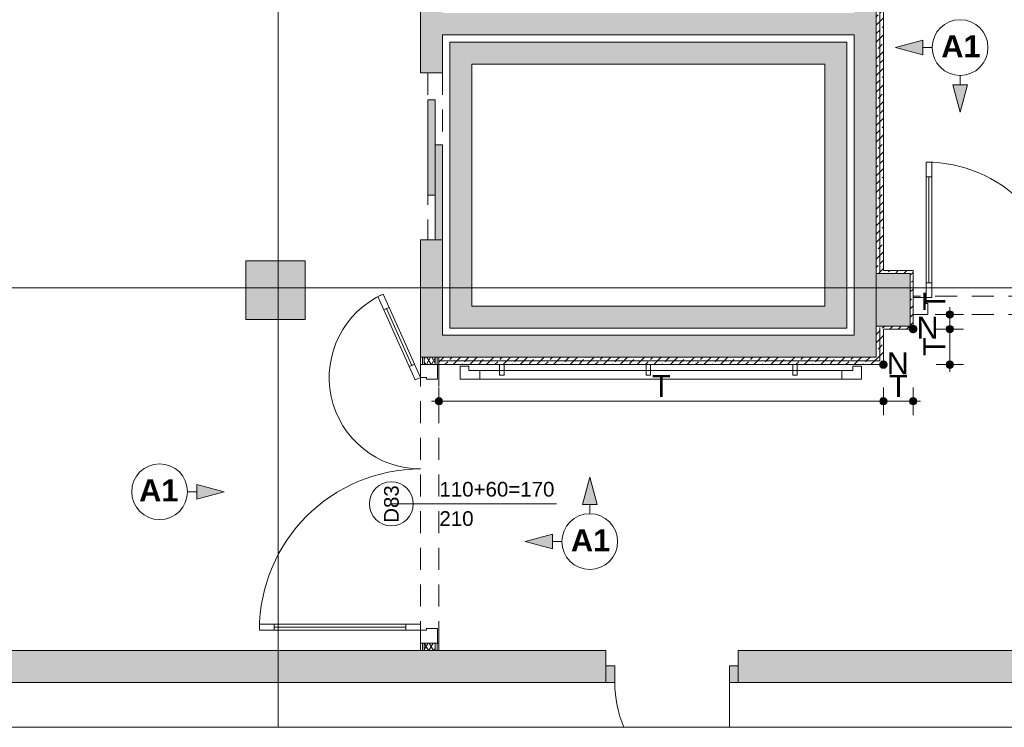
# Paper-space layout 'A-51 WYKOŃCZENIA ŚCIAN - PIĘTRO 6' of a CAD drawing. Header units: millimetres. Extents: x 0 to 420, y 0 to 297.
# Tile 6 of 11: x 177 to 244, y 106 to 155. Entities that reach past the tile are written whole.
import ezdxf
from ezdxf.xclip import XClip

# ---------------------------------------------------------------- set-up
doc = ezdxf.new("R2010")
doc.units = ezdxf.units.MM
doc.header["$MEASUREMENT"] = 0
doc.header["$XCLIPFRAME"] = 0
for name, pattern in [('DASHDOTX2', [1000, 500, -250, 0, -250]), ('Przer. długie kreski', [2.5, 1.5, -1]), ('PRZERYWANA_DU_A', [550, 350.0000000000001, -199.9999999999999])]:
    doc.linetypes.add(name, pattern=pattern)
for name, color, linetype, lineweight in [('0_Nr_pióra__2', 8, 'Continuous', 13), ('A__OKŁADZINY ŚCIAN_Nr_pióra__1', 7, 'Continuous', 20), ('A_winda_Nr_pióra__1', 7, 'Continuous', 20), ('A_ściany proj_Nr_pióra__1', 7, 'Continuous', 20), ('A_ściany proj_Nr_pióra__2', 8, 'Continuous', 13), ('A_ściany_Nr_pióra__1', 7, 'Continuous', 20), ('AR P NAROŻNIKI_Nr_pióra__1', 7, 'Continuous', 20), ('AR P NAROŻNIKI_Nr_pióra__2', 8, 'Continuous', 13), ('Drzwi Archicad_Nr_pióra__1', 7, 'Continuous', 20), ('Drzwi Archicad_Nr_pióra__3', 252, 'Continuous', 13), ('Znaczniki drzwi Archicada_Nr_pióra__3', 252, 'Continuous', 13)]:
    doc.layers.add(name, color=color, linetype=linetype, lineweight=lineweight)
for name, color, linetype in [('A__OKŁADZINY ŚCIAN', 7, 'Continuous'), ('A_podrys', 7, 'Continuous'), ('A_winda', 7, 'Continuous'), ('A_ściany', 7, 'Continuous'), ('A_ściany proj', 7, 'Continuous'), ('AR P NAROŻNIKI', 7, 'Continuous'), ('Drzwi Archicad', 7, 'Continuous')]:
    doc.layers.add(name, color=color, linetype=linetype)
for name, color, linetype, lineweight, true_color in [('A__OKŁADZINY ŚCIAN_Nr_pióra__7', 7, 'Continuous', 18, 0x171717), ('A_osie_Nr_pióra__16', 7, 'Continuous', 5, 0x0f0f0f), ('A_ściany proj_Nr_pióra__10', 7, 'Continuous', 13, 0x4b4b4b), ('A_ściany proj_Nr_pióra__21', 7, 'Continuous', 5, 0xb0b0b0), ('AR ODBOJOPORĘCZ_Nr_pióra__10', 7, 'Continuous', 13, 0x4b4b4b), ('AR P NAROŻNIKI_Nr_pióra__7', 7, 'Continuous', 18, 0x171717)]:
    doc.layers.add(name, color=color, linetype=linetype, lineweight=lineweight, true_color=true_color)
doc.styles.add('STYL_AUTOMATYCZNY_1', font='arial.ttf')
doc.styles.add('STYL_AUTOMATYCZNY_3', font='arial.ttf')
doc.styles.add('STYL_AUTOMATYCZNY_4', font='arial.ttf')
doc.styles.add('STYL_AUTOMATYCZNY_5', font='arial.ttf')
pattern_1 = [(45, (-1581.088019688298, -272.6223899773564), (-0.5702462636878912, 0.5702462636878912), []), (45, (-1580.517769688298, -272.6223899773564), (-0.5702462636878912, 0.5702462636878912), [0.4032300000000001, -0.20161])]
pattern_2 = [(0, (-1581.088019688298, -272.6223899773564), (0, 1), [0, -1])]
pattern_3 = [(60.00000000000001, (-1581.088019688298, -272.6223899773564), (-0.2598076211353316, 0.1499999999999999), []), (120, (-1581.088019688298, -272.6223899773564), (0.2598076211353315, 0.15), [])]

# ---------------------------------------------------------------- blocks, each defined once
blk = doc.blocks.new('Rysunek_1_1', base_point=(-1581.088019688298, -272.6223899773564))
at = {"layer": 'A__OKŁADZINY ŚCIAN', "linetype": 'Continuous', "lineweight": 0, "true_color": 0x000000}
for points in [[(236.3441796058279, 152.8395604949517), (238.2102046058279, 152.3395604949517), (238.2102046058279, 153.3395604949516)], [(240.7470081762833, 148.4367319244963), (241.2470081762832, 150.3027569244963), (240.2470081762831, 150.3027569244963)], [(190.5242167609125, 122.5314028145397), (188.6581917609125, 123.0314028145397), (188.6581917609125, 122.0314028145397)], [(215.4725128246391, 123.5266976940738), (214.9725128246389, 121.6606726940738), (215.9725128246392, 121.6606726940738)], [(211.0696842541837, 119.1238691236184), (212.9357092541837, 118.6238691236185), (212.9357092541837, 119.6238691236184)]]:
    blk.add_hatch(color=18, dxfattribs=at).paths.add_polyline_path(points)
at = {"layer": 'A__OKŁADZINY ŚCIAN', "linetype": 'Continuous', "lineweight": 0, "true_color": 0x171717}
for points in [[(239.7933142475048, 134.6317299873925), (239.8123443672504, 134.5360591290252), (239.8665375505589, 134.4549532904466), (239.9476433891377, 134.4007601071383), (240.0433142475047, 134.3817299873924), (240.1389851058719, 134.4007601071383), (240.2200909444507, 134.4549532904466), (240.274284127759, 134.5360591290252), (240.2933142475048, 134.6317299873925), (240.274284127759, 134.7274008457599), (240.2200909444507, 134.8085066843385), (240.1389851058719, 134.8626998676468), (240.0433142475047, 134.8817299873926), (239.9476433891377, 134.8626998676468), (239.8665375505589, 134.8085066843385), (239.8123443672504, 134.7274008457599)], [(239.7933142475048, 133.6303762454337), (239.8123443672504, 133.5347053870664), (239.8665375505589, 133.4535995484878), (239.9476433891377, 133.3994063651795), (240.0433142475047, 133.3803762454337), (240.1389851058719, 133.3994063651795), (240.2200909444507, 133.4535995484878), (240.274284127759, 133.5347053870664), (240.2933142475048, 133.6303762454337), (240.274284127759, 133.7260471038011), (240.2200909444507, 133.8071529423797), (240.1389851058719, 133.861346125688), (240.0433142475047, 133.8803762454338), (239.9476433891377, 133.861346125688), (239.8665375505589, 133.8071529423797), (239.8123443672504, 133.7260471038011)], [(239.7933142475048, 131.2024464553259), (239.8123443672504, 131.1067755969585), (239.8665375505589, 131.0256697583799), (239.9476433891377, 130.9714765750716), (240.0433142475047, 130.9524464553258), (240.1389851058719, 130.9714765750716), (240.2200909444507, 131.0256697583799), (240.274284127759, 131.1067755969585), (240.2933142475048, 131.2024464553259), (240.274284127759, 131.2981173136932), (240.2200909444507, 131.3792231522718), (240.1389851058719, 131.4334163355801), (240.0433142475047, 131.4524464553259), (239.9476433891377, 131.4334163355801), (239.8665375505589, 131.3792231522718), (239.8123443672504, 131.2981173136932)], [(204.9340916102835, 128.7024464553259), (204.9531217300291, 128.6067755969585), (205.0073149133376, 128.5256697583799), (205.0884207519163, 128.4714765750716), (205.1840916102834, 128.4524464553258), (205.2797624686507, 128.4714765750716), (205.3608683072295, 128.5256697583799), (205.4150614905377, 128.6067755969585), (205.4340916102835, 128.7024464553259), (205.4150614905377, 128.7981173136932), (205.3608683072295, 128.8792231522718), (205.2797624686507, 128.9334163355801), (205.1840916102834, 128.9524464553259), (205.0884207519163, 128.9334163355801), (205.0073149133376, 128.8792231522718), (204.9531217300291, 128.7981173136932)], [(235.2633142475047, 128.7024464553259), (235.2823443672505, 128.6067755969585), (235.3365375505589, 128.5256697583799), (235.4176433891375, 128.4714765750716), (235.5133142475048, 128.4524464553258), (235.608985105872, 128.4714765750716), (235.6900909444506, 128.5256697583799), (235.744284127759, 128.6067755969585), (235.7633142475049, 128.7024464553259), (235.744284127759, 128.7981173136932), (235.6900909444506, 128.8792231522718), (235.608985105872, 128.9334163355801), (235.5133142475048, 128.9524464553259), (235.4176433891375, 128.9334163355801), (235.3365375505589, 128.8792231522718), (235.2823443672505, 128.7981173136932)], [(237.2933142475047, 128.7024464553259), (237.3123443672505, 128.6067755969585), (237.3665375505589, 128.5256697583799), (237.4476433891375, 128.4714765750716), (237.5433142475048, 128.4524464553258), (237.638985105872, 128.4714765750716), (237.7200909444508, 128.5256697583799), (237.774284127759, 128.6067755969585), (237.7933142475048, 128.7024464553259), (237.774284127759, 128.7981173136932), (237.7200909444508, 128.8792231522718), (237.638985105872, 128.9334163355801), (237.5433142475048, 128.9524464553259), (237.4476433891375, 128.9334163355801), (237.3665375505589, 128.8792231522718), (237.3123443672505, 128.7981173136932)]]:
    blk.add_hatch(color=250, dxfattribs=at).paths.add_polyline_path(points)
at = {"layer": 'A_winda', "linetype": 'Continuous', "lineweight": 0, "true_color": 0xfdfdfd}
h = blk.add_hatch(color=7, dxfattribs=at)
h.paths.add_polyline_path([(205.9340892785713, 153.2024441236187), (205.9340892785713, 133.7024441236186), (233.0233142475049, 133.7024441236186), (233.0233142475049, 153.2024441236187)])
h.paths.add_polyline_path([(231.5233142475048, 151.7024441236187), (231.5233142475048, 135.2024441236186), (207.4340892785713, 135.2024441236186), (207.4340892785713, 151.7024441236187)], flags=0)
for points in [[(204.4340892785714, 149.2718814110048), (204.4340892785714, 142.7718814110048), (204.9340892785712, 142.7718814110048), (204.9340892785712, 149.2718814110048)], [(204.9340892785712, 146.2124441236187), (204.9340892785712, 139.7124441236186), (205.4340892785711, 139.7124441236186), (205.4340892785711, 146.2124441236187)]]:
    blk.add_hatch(color=7, dxfattribs=at).paths.add_polyline_path(points)
at = {"layer": 'A_ściany', "linetype": 'Continuous', "lineweight": 0, "true_color": 0x000000}
for points in [[(235.0133142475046, 131.7024441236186), (235.0133142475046, 172.990376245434), (233.5133142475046, 172.990376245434), (233.5133142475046, 133.2024441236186)], [(203.934089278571, 157.1124443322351), (203.934089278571, 151.1124441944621), (205.434089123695, 151.1124441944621), (205.434089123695, 157.1124443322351)], [(205.4340892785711, 153.7024441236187), (233.5133142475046, 153.7024441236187), (233.5133142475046, 155.2024441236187), (205.4340892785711, 155.2024441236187)], [(203.934089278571, 131.7024441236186), (205.434089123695, 133.2024439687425), (205.434089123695, 139.7124441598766), (203.934089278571, 139.7124441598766)], [(196.0490892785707, 138.2824441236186), (191.9990892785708, 138.2824441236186), (191.9990892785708, 134.2824441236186), (196.0490892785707, 134.2824441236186)], [(237.3433142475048, 133.8303762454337), (237.3433142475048, 137.4303762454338), (235.0133142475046, 137.4303762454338), (235.0133142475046, 133.8303762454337)], [(233.5133142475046, 133.2024441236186), (205.4340892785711, 133.2024441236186), (203.934089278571, 131.7024441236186), (235.0133142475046, 131.7024441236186)], [(171.9165267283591, 109.5024441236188), (216.5825484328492, 109.5024441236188), (216.5825484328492, 111.7024434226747), (171.9165267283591, 111.7024434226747)], [(225.6090891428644, 109.5024441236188), (247.7359833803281, 109.5024441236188), (247.7359833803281, 111.7024440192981), (225.6090891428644, 111.7024440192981)]]:
    blk.add_hatch(color=18, dxfattribs=at).paths.add_polyline_path(points)
at = {"layer": 'A_ściany proj', "linetype": 'Continuous', "lineweight": 0, "true_color": 0x4b4b4b}
h = blk.add_hatch(dxfattribs=at)
h.set_pattern_fill('FP_65_0001', color=251, style=0, pattern_type=2)
h.set_pattern_definition(pattern_1)
h.paths.add_polyline_path([(235.0133142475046, 172.990376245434), (235.0133142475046, 137.4303762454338), (235.2633142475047, 137.5303762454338), (235.2633142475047, 172.8903762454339)])
h = blk.add_hatch(dxfattribs=at)
h.set_pattern_fill('FP_65_0001', color=251, style=0, pattern_type=2)
h.set_pattern_definition(pattern_1)
h.paths.add_polyline_path([(235.5133142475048, 137.6303762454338), (235.5133142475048, 172.7903762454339), (235.2633142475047, 172.7903762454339), (235.2633142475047, 137.6303762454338)])
h = blk.add_hatch(dxfattribs=at)
h.set_pattern_fill('FP_65_0001', color=251, style=0, pattern_type=2)
h.set_pattern_definition(pattern_1)
h.paths.add_polyline_path([(235.0133142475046, 137.4303762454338), (235.2633142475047, 137.4303762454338), (235.2633142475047, 137.5303762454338)])
h = blk.add_hatch(dxfattribs=at)
h.set_pattern_fill('FP_65_0001', color=251, style=0, pattern_type=2)
h.set_pattern_definition(pattern_1)
h.paths.add_polyline_path([(235.5133142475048, 137.6303762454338), (235.2633142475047, 137.5303762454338), (235.2633142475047, 137.4303762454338), (235.5133142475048, 137.4303762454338)])
h = blk.add_hatch(dxfattribs=at)
h.set_pattern_fill('FP_65_0001', color=251, style=0, pattern_type=2)
h.set_pattern_definition(pattern_1)
h.paths.add_polyline_path([(235.2633142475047, 137.5303762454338), (235.5133142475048, 137.6303762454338), (235.2633142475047, 137.6303762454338)])
h = blk.add_hatch(dxfattribs=at)
h.set_pattern_fill('FP_65_0001', color=251, style=0, pattern_type=2)
h.set_pattern_definition(pattern_1)
h.paths.add_polyline_path([(235.5133142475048, 137.4303762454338), (237.3433142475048, 137.4303762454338), (237.5433142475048, 137.6303762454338), (235.5133142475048, 137.6303762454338)])
h = blk.add_hatch(dxfattribs=at)
h.set_pattern_fill('FP_65_0001', color=251, style=0, pattern_type=2)
h.set_pattern_definition(pattern_1)
h.paths.add_polyline_path([(237.3433142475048, 137.4303762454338), (237.3433142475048, 133.8303762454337), (237.5433142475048, 133.6303762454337), (237.5433142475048, 137.6303762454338)])
h = blk.add_hatch(dxfattribs=at)
h.set_pattern_fill('FP_65_0001', color=251, style=0, pattern_type=2)
h.set_pattern_definition(pattern_1)
h.paths.add_polyline_path([(235.0133142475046, 133.8303762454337), (235.0133142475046, 131.7024441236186), (235.2633142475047, 131.452445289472), (235.2633142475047, 133.7303762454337)])
h = blk.add_hatch(dxfattribs=at)
h.set_pattern_fill('FP_65_0001', color=251, style=0, pattern_type=2)
h.set_pattern_definition(pattern_1)
h.paths.add_polyline_path([(235.2633142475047, 133.8303762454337), (235.0133142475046, 133.8303762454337), (235.2633142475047, 133.7303762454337)])
h = blk.add_hatch(dxfattribs=at)
h.set_pattern_fill('FP_65_0001', color=251, style=0, pattern_type=2)
h.set_pattern_definition(pattern_1)
h.paths.add_polyline_path([(235.2633142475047, 133.8303762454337), (235.2633142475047, 133.7303762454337), (235.5133142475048, 133.6303762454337), (235.5133142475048, 133.8303762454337)])
h = blk.add_hatch(dxfattribs=at)
h.set_pattern_fill('FP_65_0001', color=251, style=0, pattern_type=2)
h.set_pattern_definition(pattern_1)
h.paths.add_polyline_path([(235.5133142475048, 133.6303762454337), (235.2633142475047, 133.7303762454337), (235.2633142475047, 133.6303762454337)])
h = blk.add_hatch(dxfattribs=at)
h.set_pattern_fill('FP_65_0001', color=251, style=0, pattern_type=2)
h.set_pattern_definition(pattern_1)
h.paths.add_polyline_path([(235.5133142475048, 133.6303762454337), (237.5433142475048, 133.6303762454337), (237.3433142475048, 133.8303762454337), (235.5133142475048, 133.8303762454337)])
h = blk.add_hatch(dxfattribs=at)
h.set_pattern_fill('FP_65_0001', color=251, style=0, pattern_type=2)
h.set_pattern_definition(pattern_1)
h.paths.add_polyline_path([(235.2633142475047, 133.6303762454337), (235.2633142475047, 131.4524452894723), (235.5133142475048, 131.2024464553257), (235.5133142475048, 133.6303762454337)])
at = {"layer": 'A_ściany proj', "linetype": 'Continuous', "lineweight": 13}
h = blk.add_hatch(dxfattribs=at)
h.set_pattern_fill('gypsum_0001', color=8, style=0, pattern_type=2)
h.set_pattern_definition(pattern_2)
h.paths.add_polyline_path([(203.934089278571, 131.702305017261), (203.934089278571, 131.2023049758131), (204.0590891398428, 131.2023049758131), (204.0590891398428, 131.702305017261)])
h = blk.add_hatch(dxfattribs=at)
h.set_pattern_fill('gypsum_0001', color=8, style=0, pattern_type=2)
h.set_pattern_definition(pattern_2)
h.paths.add_polyline_path([(204.184089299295, 131.702305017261), (204.0590891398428, 131.702305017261), (204.0590891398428, 131.2023049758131), (204.184089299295, 131.2023049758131)])
h = blk.add_hatch(dxfattribs=at)
h.set_pattern_fill('batt_insulation_0001', color=8, style=0, pattern_type=2)
h.set_pattern_definition(pattern_3)
h.paths.add_polyline_path([(204.184089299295, 131.702305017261), (204.184089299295, 131.2023049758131), (204.9340893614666, 131.2023049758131), (204.9340893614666, 131.702305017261)])
h = blk.add_hatch(dxfattribs=at)
h.set_pattern_fill('gypsum_0001', color=8, style=0, pattern_type=2)
h.set_pattern_definition(pattern_2)
h.paths.add_polyline_path([(204.9340893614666, 131.702305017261), (204.9340893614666, 131.2023049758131), (205.0590892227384, 131.2023049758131), (205.0590892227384, 131.702305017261)])
h = blk.add_hatch(dxfattribs=at)
h.set_pattern_fill('gypsum_0001', color=8, style=0, pattern_type=2)
h.set_pattern_definition(pattern_2)
h.paths.add_polyline_path([(205.0590892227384, 131.702305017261), (205.0590892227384, 131.2023049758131), (205.1840893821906, 131.2023049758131), (205.1840893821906, 131.702305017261)])
at = {"layer": 'A_ściany proj', "linetype": 'Continuous', "lineweight": 0, "true_color": 0x4b4b4b}
h = blk.add_hatch(dxfattribs=at)
h.set_pattern_fill('FP_65_0001', color=251, style=0, pattern_type=2)
h.set_pattern_definition(pattern_1)
h.paths.add_polyline_path([(235.0133142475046, 131.7024441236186), (205.184089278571, 131.702305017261), (205.1840904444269, 131.4523050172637), (235.2633142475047, 131.4524452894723)])
h = blk.add_hatch(dxfattribs=at)
h.set_pattern_fill('FP_65_0001', color=251, style=0, pattern_type=2)
h.set_pattern_definition(pattern_1)
h.paths.add_polyline_path([(205.1840916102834, 131.2023050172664), (235.5133142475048, 131.2024464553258), (235.2633142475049, 131.4524452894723), (205.1840904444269, 131.4523050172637)])
at = {"layer": 'A_ściany proj', "linetype": 'Continuous', "lineweight": 13}
h = blk.add_hatch(dxfattribs=at)
h.set_pattern_fill('gypsum_0001', color=8, style=0, pattern_type=2)
h.set_pattern_definition(pattern_2)
h.paths.add_polyline_path([(203.934089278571, 111.6917835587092), (204.0590891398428, 111.6917835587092), (204.0590891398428, 112.2023048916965), (203.934089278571, 112.2023048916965)])
h = blk.add_hatch(dxfattribs=at)
h.set_pattern_fill('gypsum_0001', color=8, style=0, pattern_type=2)
h.set_pattern_definition(pattern_2)
h.paths.add_polyline_path([(204.0590891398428, 112.2023048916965), (204.0590891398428, 111.6917835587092), (204.184089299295, 111.6917835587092), (204.184089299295, 112.2023048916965)])
h = blk.add_hatch(dxfattribs=at)
h.set_pattern_fill('batt_insulation_0001', color=8, style=0, pattern_type=2)
h.set_pattern_definition(pattern_3)
h.paths.add_polyline_path([(204.184089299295, 111.6917835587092), (204.9340893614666, 111.6917835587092), (204.9340893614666, 112.2023048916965), (204.184089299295, 112.2023048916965)])
h = blk.add_hatch(dxfattribs=at)
h.set_pattern_fill('gypsum_0001', color=8, style=0, pattern_type=2)
h.set_pattern_definition(pattern_2)
h.paths.add_polyline_path([(204.9340893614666, 111.6917835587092), (205.0590892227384, 111.6917835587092), (205.0590892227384, 112.2023048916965), (204.9340893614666, 112.2023048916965)])
h = blk.add_hatch(dxfattribs=at)
h.set_pattern_fill('gypsum_0001', color=8, style=0, pattern_type=2)
h.set_pattern_definition(pattern_2)
h.paths.add_polyline_path([(205.0590892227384, 111.6917835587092), (205.1840893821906, 111.6917835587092), (205.1840893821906, 112.2023048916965), (205.0590892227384, 112.2023048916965)])
at = {"layer": 'AR P NAROŻNIKI', "linetype": 'Continuous', "lineweight": 0, "true_color": 0x171717}
for points in [[(237.7933142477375, 133.6303762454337, 0.9999999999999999), (237.293314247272, 133.6303762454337, 0.9999999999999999)], [(235.7633142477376, 131.2024464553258, 0.9999999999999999), (235.263314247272, 131.2024464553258, 0.9999999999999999)]]:
    blk.add_hatch(color=250, dxfattribs=at).paths.add_polyline_path(points)
at = {"layer": 'Drzwi Archicad', "linetype": 'Continuous', "lineweight": 0, "true_color": 0xfdfdfd}
for points in [[(216.5825493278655, 110.6524441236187), (216.5825493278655, 109.5024441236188), (217.1825493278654, 109.5024441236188), (217.1825493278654, 110.6524441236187)], [(225.6090892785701, 109.5024441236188), (225.6090892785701, 110.6524441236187), (225.0090892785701, 110.6524441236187), (225.0090892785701, 109.5024441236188)]]:
    blk.add_hatch(color=7, dxfattribs=at).paths.add_polyline_path(points)
at = {"layer": '0_Nr_pióra__2', "color": 8, "linetype": 'PRZERYWANA_DU_A', "lineweight": 13, "flags": 128}
for points in [[(161.0381040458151, 106.4524441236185), (196.038104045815, 106.4524441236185)], [(196.038104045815, 106.4524441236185), (288.1033142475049, 106.4524441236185)]]:
    blk.add_lwpolyline(points, dxfattribs=at)
at = {"layer": 'A__OKŁADZINY ŚCIAN_Nr_pióra__1', "color": 7, "linetype": 'Continuous', "lineweight": 20}
for p, q in [((236.3441797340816, 152.8395602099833), (238.2102053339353, 153.3395622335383)), ((238.2102053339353, 153.3395622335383), (238.2102053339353, 152.3395619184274)), ((236.3441797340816, 152.8395602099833), (238.2102053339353, 152.3395619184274)), ((238.8441786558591, 152.8395602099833), (238.2102053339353, 152.8395602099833)), ((240.7470092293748, 150.9367333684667), (240.7470092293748, 150.3027563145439)), ((240.2470072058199, 150.3027563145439), (241.2470075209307, 150.3027563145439)), ((240.7470092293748, 148.4367307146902), (240.2470072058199, 150.3027563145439)), ((240.7470092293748, 148.4367307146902), (241.2470075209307, 150.3027563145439)), ((188.6581899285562, 122.0314013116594), (188.6581899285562, 123.0314016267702)), ((190.52421552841, 122.5314033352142), (188.6581899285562, 123.0314016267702)), ((215.4725128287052, 123.5266975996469), (214.9725145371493, 121.6606719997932)), ((215.4725128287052, 123.5266975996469), (215.9725111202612, 121.6606719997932)), ((188.0242166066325, 122.5314033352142), (188.6581899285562, 122.5314033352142)), ((190.52421552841, 122.5314033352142), (188.6581899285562, 122.0314013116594)), ((215.9725111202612, 121.6606719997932), (214.9725145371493, 121.6606719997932)), ((215.4725128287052, 121.0266986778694), (215.4725128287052, 121.6606719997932)), ((211.0696833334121, 119.1238681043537), (212.9357089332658, 119.6238701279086)), ((212.9357089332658, 119.6238701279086), (212.9357089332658, 118.6238698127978)), ((211.0696833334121, 119.1238681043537), (212.9357089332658, 118.6238698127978)), ((213.5696859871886, 119.1238681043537), (212.9357089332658, 119.1238681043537))]:
    blk.add_line(p, q, dxfattribs=at)
for centre in [(240.7470081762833, 152.8395604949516), (186.1213881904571, 122.5314028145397), (215.4725128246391, 119.1238691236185)]:
    blk.add_circle(centre, 1.902828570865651, dxfattribs=at)
at = {"layer": 'A__OKŁADZINY ŚCIAN_Nr_pióra__7', "color": 250, "linetype": 'Continuous', "lineweight": 18, "true_color": 0x171717}
for p, q in [((240.0433147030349, 134.8817298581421), (240.0433147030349, 135.1317290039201)), ((239.7933155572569, 134.6317307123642), (239.1058141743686, 134.6317307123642)), ((240.9808152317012, 134.6317307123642), (240.2933138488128, 134.6317307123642)), ((240.0433147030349, 133.8803748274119), (240.0433147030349, 134.3817315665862)), ((239.7933155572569, 133.6303756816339), (239.1058141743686, 133.6303756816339)), ((240.0433147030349, 131.4524482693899), (240.0433147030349, 133.3803765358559)), ((240.9808152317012, 133.6303756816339), (240.2933138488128, 133.6303756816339)), ((239.7933155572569, 131.2024453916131), (239.1058141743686, 131.2024453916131)), ((240.9808152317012, 131.2024453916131), (240.2933138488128, 131.2024453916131)), ((240.0433147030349, 130.7024471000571), (240.0433147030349, 130.9524462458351)), ((205.1840933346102, 128.9524456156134), (205.1840933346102, 129.6399469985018)), ((235.5133136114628, 128.9524456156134), (235.5133136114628, 129.6399469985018)), ((237.5433157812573, 128.9524456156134), (237.5433157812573, 129.6399469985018)), ((204.6840913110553, 128.7024464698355), (204.9340904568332, 128.7024464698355)), ((205.1840933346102, 127.7649459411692), (205.1840933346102, 128.4524473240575)), ((205.4340924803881, 128.7024464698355), (235.2633144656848, 128.7024464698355)), ((235.5133136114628, 127.7649459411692), (235.5133136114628, 128.4524473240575)), ((235.7633127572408, 128.7024464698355), (237.2933129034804, 128.7024464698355)), ((237.5433157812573, 127.7649459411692), (237.5433157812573, 128.4524473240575)), ((237.7933149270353, 128.7024464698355), (238.0433140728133, 128.7024464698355))]:
    blk.add_line(p, q, dxfattribs=at)
for centre in [(240.0433142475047, 134.6317299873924), (240.0433142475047, 133.6303762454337), (240.0433142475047, 131.2024464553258), (205.1840916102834, 128.7024464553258), (235.5133142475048, 128.7024464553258), (237.5433142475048, 128.7024464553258)]:
    blk.add_circle(centre, 0.25, dxfattribs=at)
at = {"layer": 'A_osie_Nr_pióra__16', "color": 250, "linetype": 'DASHDOTX2', "lineweight": 5, "true_color": 0x0f0f0f}
for p, q in [((194.2090905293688, 255.9104218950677), (194.2090905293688, 106.4524437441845)), ((288.1033133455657, 136.4524476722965), (63.90442181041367, 136.4524476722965))]:
    blk.add_line(p, q, dxfattribs=at)
at = {"layer": 'A_winda_Nr_pióra__1', "color": 7, "linetype": 'Przer. długie kreski', "lineweight": 20}
for p, q in [((204.4340884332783, 151.1124433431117), (204.4340884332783, 139.7124442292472)), ((205.4340887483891, 151.1124433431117), (205.4340887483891, 140.1124436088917))]:
    blk.add_line(p, q, dxfattribs=at)
at = {"layer": 'A_winda_Nr_pióra__1', "color": 7, "linetype": 'PRZERYWANA_DU_A', "lineweight": 20, "flags": 128}
for points in [[(205.9340892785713, 153.2024441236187), (233.0233142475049, 153.2024441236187), (233.0233142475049, 133.7024441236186), (205.9340892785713, 133.7024441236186)], [(231.5233142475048, 151.7024441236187), (231.5233142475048, 135.2024441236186), (207.4340892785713, 135.2024441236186), (207.4340892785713, 151.7024441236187)]]:
    blk.add_lwpolyline(points, close=True, dxfattribs=at)
at = {"layer": 'A_winda_Nr_pióra__1', "color": 7, "linetype": 'Continuous', "lineweight": 20, "flags": 128}
for points in [[(204.4340892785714, 149.2718814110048), (204.4340892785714, 142.7718814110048), (204.9340892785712, 142.7718814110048), (204.9340892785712, 149.2718814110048)], [(204.9340892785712, 146.2124441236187), (204.9340892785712, 139.7124441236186), (205.4340892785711, 139.7124441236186), (205.4340892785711, 146.2124441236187)]]:
    blk.add_lwpolyline(points, close=True, dxfattribs=at)
at = {"layer": 'A_ściany proj_Nr_pióra__1', "color": 7, "linetype": 'Continuous', "lineweight": 20, "flags": 128}
for points in [[(235.0133142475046, 172.990376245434), (235.0133142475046, 137.4303762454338)], [(235.5133142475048, 137.6303762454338), (235.5133142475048, 172.7903762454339)], [(237.5433142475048, 137.6303762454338), (235.5133142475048, 137.6303762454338)], [(235.5133142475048, 137.4303762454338), (237.3433142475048, 137.4303762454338)], [(237.3433142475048, 137.4303762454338), (237.3433142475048, 133.8303762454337)], [(237.5433142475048, 133.6303762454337), (237.5433142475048, 137.6303762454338)], [(235.0133142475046, 133.8303762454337), (235.0133142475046, 131.7024441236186)], [(237.3433142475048, 133.8303762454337), (235.5133142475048, 133.8303762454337)], [(235.5133142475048, 131.2024464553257), (235.5133142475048, 133.6303762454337)], [(235.5133142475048, 133.6303762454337), (237.5433142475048, 133.6303762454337)], [(203.934089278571, 131.702305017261), (203.934089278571, 131.2023049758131)], [(235.0133142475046, 131.7024441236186), (205.184089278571, 131.702305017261)], [(205.184089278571, 131.2023049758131), (205.184089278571, 131.702305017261)], [(205.1840916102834, 131.2023050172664), (235.5133142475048, 131.2024464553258)], [(203.934089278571, 112.2023048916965), (203.934089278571, 111.6917835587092)], [(205.184089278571, 111.6917835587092), (205.184089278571, 112.2023048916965)]]:
    blk.add_lwpolyline(points, dxfattribs=at)
at = {"layer": 'A_ściany proj_Nr_pióra__10', "color": 251, "linetype": 'Continuous', "lineweight": 13, "true_color": 0x4b4b4b}
for p, q in [((235.2633144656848, 172.8903776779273), (235.2633144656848, 137.5303780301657)), ((235.2633144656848, 137.5303780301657), (235.2633144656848, 172.8903776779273)), ((235.2633144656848, 137.5303780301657), (235.2633144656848, 137.4303753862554)), ((235.2633144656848, 133.7303745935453), (235.2633144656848, 131.452444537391)), ((235.2633144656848, 131.452444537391), (235.2633144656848, 133.7303745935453)), ((235.2633144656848, 131.452444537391), (205.1840896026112, 131.4523064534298)), ((205.1840896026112, 131.4523064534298), (235.2633144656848, 131.452444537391))]:
    blk.add_line(p, q, dxfattribs=at)
at = {"layer": 'A_ściany proj_Nr_pióra__2', "color": 8, "linetype": 'Continuous', "lineweight": 13, "flags": 128}
for points in [[(235.0133142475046, 137.4303762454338), (235.2633142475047, 137.4303762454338)], [(235.2633142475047, 137.4303762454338), (235.5133142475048, 137.4303762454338)], [(235.0133142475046, 133.8303762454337), (235.2633142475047, 133.8303762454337)], [(235.2633142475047, 133.8303762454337), (235.5133142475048, 133.8303762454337)], [(205.184089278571, 131.702305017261), (205.1840904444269, 131.4523050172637)], [(205.1840904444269, 131.4523050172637), (205.1840916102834, 131.2023050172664)]]:
    blk.add_lwpolyline(points, dxfattribs=at)
at = {"layer": 'A_ściany proj_Nr_pióra__21', "color": 253, "linetype": 'Continuous', "lineweight": 5, "true_color": 0xb0b0b0}
for p, q in [((237.5433157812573, 135.7817312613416), (237.5433157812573, 135.8817301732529)), ((237.5433157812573, 135.756730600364), (237.5433157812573, 135.7817312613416)), ((237.5433157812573, 135.631731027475), (237.5433157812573, 135.756730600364)), ((237.5433157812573, 134.8817298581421), (237.5433157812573, 135.631731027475)), ((237.5433157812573, 134.7567302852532), (237.5433157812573, 134.8817298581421)), ((237.5433157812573, 134.6317307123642), (237.5433157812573, 134.7567302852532)), ((204.0590897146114, 131.7023055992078), (204.0590897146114, 131.2023035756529)), ((204.1840892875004, 131.7023055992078), (204.1840892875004, 131.2023035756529)), ((204.9340904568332, 131.2023035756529), (204.9340904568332, 131.7023055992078)), ((205.0590900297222, 131.2023035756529), (205.0590900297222, 131.7023055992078)), ((203.9340901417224, 131.2023035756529), (204.0590897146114, 131.2023035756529)), ((204.0590897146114, 131.2023035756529), (204.1840892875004, 131.2023035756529)), ((204.1840892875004, 131.2023035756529), (204.9340904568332, 131.2023035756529)), ((204.9340904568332, 131.2023035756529), (205.0590900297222, 131.2023035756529)), ((205.0590900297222, 131.2023035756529), (205.0840906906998, 131.2023035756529)), ((205.0840906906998, 131.2023035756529), (205.1840896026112, 131.2023035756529)), ((203.9340901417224, 112.2023050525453), (204.0590897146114, 112.2023050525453)), ((204.0590897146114, 112.2023050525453), (204.0590897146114, 111.6917825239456)), ((204.0590897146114, 112.2023050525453), (204.1840892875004, 112.2023050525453)), ((204.1840892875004, 112.2023050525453), (204.1840892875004, 111.6917825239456)), ((204.1840892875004, 112.2023050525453), (204.9340904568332, 112.2023050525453)), ((204.9340904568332, 111.6917825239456), (204.9340904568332, 112.2023050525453)), ((204.9340904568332, 112.2023050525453), (205.0590900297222, 112.2023050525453)), ((205.0590900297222, 111.6917825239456), (205.0590900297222, 112.2023050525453)), ((205.0590900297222, 112.2023050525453), (205.0840906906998, 112.2023050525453)), ((205.0840906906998, 112.2023050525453), (205.1840896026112, 112.2023050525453))]:
    blk.add_line(p, q, dxfattribs=at)
at = {"layer": 'A_ściany proj_Nr_pióra__21', "color": 253, "linetype": 'Continuous', "lineweight": 5, "true_color": 0xb0b0b0, "flags": 128}
for points in [[(204.059089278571, 131.702305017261), (203.934089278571, 131.702305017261)], [(204.1840892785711, 131.702305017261), (204.059089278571, 131.702305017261)], [(204.9340892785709, 131.702305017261), (204.1840892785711, 131.702305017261)], [(205.0590892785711, 131.702305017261), (204.9340892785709, 131.702305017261)], [(205.184089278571, 131.702305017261), (205.0590892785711, 131.702305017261)], [(204.059089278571, 111.6917835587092), (203.934089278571, 111.6917835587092)], [(204.1840892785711, 111.6917835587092), (204.059089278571, 111.6917835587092)], [(204.9340892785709, 111.6917835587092), (204.1840892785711, 111.6917835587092)], [(205.0590892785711, 111.6917835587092), (204.9340892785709, 111.6917835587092)], [(205.184089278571, 111.6917835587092), (205.0590892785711, 111.6917835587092)]]:
    blk.add_lwpolyline(points, dxfattribs=at)
at = {"layer": 'A_ściany_Nr_pióra__1', "color": 7, "linetype": 'Continuous', "lineweight": 20}
for p, q in [((205.4340887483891, 151.1124433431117), (203.9340901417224, 151.1124433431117)), ((205.4340887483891, 139.7124442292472), (203.9340901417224, 139.7124442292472)), ((216.5825511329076, 111.7024448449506), (216.212549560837, 111.7024448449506)), ((216.5825511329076, 110.6524432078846), (216.5825511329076, 111.7024448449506)), ((225.6090884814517, 111.7024448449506), (225.9790900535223, 111.7024448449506)), ((225.6090884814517, 110.6524432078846), (225.6090884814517, 111.7024448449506)), ((216.5825511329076, 109.5024426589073), (216.5825511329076, 110.6524432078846)), ((225.6090884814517, 109.5024426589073), (225.6090884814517, 110.6524432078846)), ((216.5825511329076, 109.5024426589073), (216.1125506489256, 109.5024426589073)), ((225.6090884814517, 109.5024426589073), (226.0790889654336, 109.5024426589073))]:
    blk.add_line(p, q, dxfattribs=at)
at = {"layer": 'A_ściany_Nr_pióra__1', "color": 7, "linetype": 'Continuous', "lineweight": 20, "flags": 128}
for points in [[(235.0133142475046, 131.7024441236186), (235.0133142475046, 172.990376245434)], [(203.934089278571, 157.1124443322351), (203.934089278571, 151.1124443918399)], [(205.4340892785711, 151.1124442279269), (205.4340892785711, 153.7024441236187)], [(205.4340892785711, 153.7024441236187), (233.5133142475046, 153.7024441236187)], [(233.5133142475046, 153.7024441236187), (233.5133142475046, 133.2024441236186)], [(203.934089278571, 139.7124443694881), (203.934089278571, 131.7024441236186)], [(205.4340892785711, 133.2024441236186), (205.4340892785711, 139.7124440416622)], [(196.0490892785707, 138.2824441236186), (191.9990892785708, 138.2824441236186)], [(191.9990892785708, 138.2824441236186), (191.9990892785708, 134.2824441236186)], [(196.0490892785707, 134.2824441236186), (196.0490892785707, 138.2824441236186)], [(237.3433142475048, 137.4303762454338), (235.0133142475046, 137.4303762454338)], [(235.0133142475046, 137.4303762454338), (235.0133142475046, 133.8303762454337)], [(237.3433142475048, 133.8303762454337), (237.3433142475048, 137.4303762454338)], [(191.9990892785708, 134.2824441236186), (196.0490892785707, 134.2824441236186)], [(235.0133142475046, 133.8303762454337), (237.3433142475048, 133.8303762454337)], [(233.5133142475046, 133.2024441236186), (205.4340892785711, 133.2024441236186)], [(203.934089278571, 131.7024441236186), (235.0133142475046, 131.7024441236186)], [(216.5825493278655, 111.7024441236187), (171.9165267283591, 111.7024441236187)], [(247.7359835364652, 111.7024441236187), (225.6090892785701, 111.7024441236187)], [(171.9165267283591, 109.5024441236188), (216.5825493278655, 109.5024441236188)], [(225.6090892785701, 109.5024441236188), (247.7359835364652, 109.5024441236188)]]:
    blk.add_lwpolyline(points, dxfattribs=at)
at = {"layer": 'AR ODBOJOPORĘCZ_Nr_pióra__10', "color": 251, "linetype": 'Continuous', "lineweight": 13, "true_color": 0x4b4b4b}
for p, q in [((206.623088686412, 131.0990055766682), (207.2170288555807, 131.0990055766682)), ((206.623088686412, 131.0990055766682), (206.623088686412, 130.2024450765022)), ((206.623327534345, 131.0990055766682), (206.623327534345, 130.2026839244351)), ((207.2170288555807, 131.0990055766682), (207.2170288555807, 130.7963815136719)), ((209.3231526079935, 131.2024453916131), (209.6231530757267, 131.2024453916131)), ((209.3231526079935, 130.4723469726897), (209.3231526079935, 131.2024453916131)), ((209.6231530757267, 130.4723469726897), (209.6231530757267, 131.2024453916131)), ((219.3231520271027, 131.2024453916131), (219.6231524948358, 131.2024453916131)), ((219.3231520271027, 130.4723469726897), (219.3231520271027, 131.2024453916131)), ((219.6231524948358, 130.4723469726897), (219.6231524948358, 131.2024453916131)), ((229.3231514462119, 131.2024453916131), (229.623151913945, 131.2024453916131)), ((229.3231514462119, 130.4723469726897), (229.3231514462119, 131.2024453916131)), ((229.623151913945, 130.4723469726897), (229.623151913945, 131.2024453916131)), ((234.0233130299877, 131.0990055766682), (233.429376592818, 131.0990055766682)), ((233.429376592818, 131.0990055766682), (233.429376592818, 130.7963815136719)), ((234.0230741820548, 131.0990055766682), (234.0230741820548, 130.2026839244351)), ((234.0233130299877, 131.0990055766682), (234.0233130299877, 130.2024450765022)), ((207.2170288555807, 130.7963815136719), (233.429376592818, 130.7963815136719)), ((207.9731505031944, 130.7963815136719), (207.9731505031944, 130.2024450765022)), ((209.3231526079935, 130.4723469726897), (209.6231530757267, 130.4723469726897)), ((219.3231520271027, 130.4723469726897), (219.6231524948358, 130.4723469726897)), ((229.3231514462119, 130.4723469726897), (229.623151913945, 130.4723469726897)), ((232.6732512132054, 130.7963815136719), (232.6732512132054, 130.2024450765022)), ((206.623327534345, 130.2026839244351), (234.0233130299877, 130.2024450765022)), ((206.623327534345, 130.2026839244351), (234.0230741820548, 130.2026839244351))]:
    blk.add_line(p, q, dxfattribs=at)
at = {"layer": 'AR P NAROŻNIKI_Nr_pióra__1', "color": 7, "linetype": 'Continuous', "lineweight": 20}
for centre in [(237.5433142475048, 133.6303762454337), (235.5133142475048, 131.2024464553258)]:
    blk.add_circle(centre, 0.2499999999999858, dxfattribs=at)
at = {"layer": 'AR P NAROŻNIKI_Nr_pióra__2', "color": 8, "linetype": 'PRZERYWANA_DU_A', "lineweight": 13, "flags": 128}
for points in [[(237.7933142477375, 133.6303762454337, 0.9999999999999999), (237.293314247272, 133.6303762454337, 0.9999999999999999)], [(235.7633142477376, 131.2024464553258, 0.9999999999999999), (235.263314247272, 131.2024464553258, 0.9999999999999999)]]:
    blk.add_lwpolyline(points, format="xyb", close=True, dxfattribs=at)
at = {"layer": 'Drzwi Archicad_Nr_pióra__1', "color": 7, "linetype": 'Continuous', "lineweight": 20}
for p, q in [((205.4340887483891, 151.1124433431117), (203.9340901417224, 151.1124433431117)), ((205.4340887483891, 139.7124442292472), (203.9340901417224, 139.7124442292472)), ((216.5825511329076, 111.7024448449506), (216.212549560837, 111.7024448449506)), ((216.5825511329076, 111.7024448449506), (216.212549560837, 111.7024448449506)), ((216.5825511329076, 110.6524432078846), (216.5825511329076, 111.7024448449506)), ((216.5825511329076, 110.6524432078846), (216.5825511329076, 111.7024448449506)), ((225.6090884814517, 110.6524432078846), (225.6090884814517, 111.7024448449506)), ((225.6090884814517, 110.6524432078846), (225.6090884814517, 111.7024448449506)), ((225.6090884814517, 111.7024448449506), (225.9790900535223, 111.7024448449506)), ((225.6090884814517, 111.7024448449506), (225.9790900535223, 111.7024448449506)), ((216.5825511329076, 110.6524432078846), (217.1825483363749, 110.6524432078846)), ((216.5825511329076, 109.5024426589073), (216.5825511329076, 110.6524432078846)), ((216.5825511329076, 109.5024426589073), (216.5825511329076, 110.6524432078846)), ((216.5825511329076, 109.5024426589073), (216.5825511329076, 110.6524432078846)), ((217.1825483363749, 110.6524432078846), (217.1825483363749, 109.5024426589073)), ((225.0090875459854, 109.5024426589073), (225.0090875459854, 110.6524432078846)), ((225.0090875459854, 110.6524432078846), (225.6090884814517, 110.6524432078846)), ((225.6090884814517, 110.6524432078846), (225.6090884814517, 109.5024426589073)), ((225.6090884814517, 109.5024426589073), (225.6090884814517, 110.6524432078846)), ((225.6090884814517, 109.5024426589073), (225.6090884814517, 110.6524432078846)), ((216.5825511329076, 109.5024426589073), (216.1125506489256, 109.5024426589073)), ((216.5825511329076, 109.5024426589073), (216.1125506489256, 109.5024426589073)), ((217.1825483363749, 109.5024426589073), (216.5825511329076, 109.5024426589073)), ((225.0090875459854, 109.5024433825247), (225.0090875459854, 106.452444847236)), ((225.6090884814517, 109.5024426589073), (225.0090875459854, 109.5024426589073)), ((225.6090884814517, 109.5024426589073), (226.0790889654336, 109.5024426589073)), ((225.6090884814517, 109.5024426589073), (226.0790889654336, 109.5024426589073))]:
    blk.add_line(p, q, dxfattribs=at)
blk.add_arc((225.0090892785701, 109.5024441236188), 7.826539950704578, 180, 202.9358129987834, dxfattribs=at)
at = {"layer": 'Drzwi Archicad_Nr_pióra__3', "color": 252, "linetype": 'Continuous', "lineweight": 13}
for p, q in [((238.4233136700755, 145.0217314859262), (238.4233136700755, 144.0217311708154)), ((238.82331304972, 145.0217314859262), (238.4233136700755, 145.0217314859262)), ((238.82331304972, 144.0217311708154), (238.82331304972, 145.0217314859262)), ((238.4233136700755, 144.0217311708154), (238.82331304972, 144.0217311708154)), ((238.6233152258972, 144.0217311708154), (238.6233152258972, 136.7817315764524)), ((238.82331304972, 136.7817315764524), (238.4233136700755, 136.7817315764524)), ((238.4233136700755, 136.7817315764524), (238.4233136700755, 135.7817312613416)), ((238.82331304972, 135.7817312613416), (238.82331304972, 136.7817315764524)), ((201.0218508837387, 135.855520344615), (201.3870083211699, 136.0187952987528)), ((201.4300345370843, 134.9426211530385), (201.0218508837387, 135.855520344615)), ((201.3870083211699, 136.0187952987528), (201.7951957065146, 135.1058961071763)), ((237.5433157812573, 135.7817312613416), (237.5433157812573, 135.8817301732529)), ((237.5433157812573, 134.6317307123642), (237.5433157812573, 135.7817312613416)), ((237.5433157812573, 135.7817312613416), (238.4233136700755, 135.7817312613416)), ((237.5433157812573, 135.756730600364), (237.5433157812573, 135.7817312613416)), ((237.5433157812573, 135.756730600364), (237.5433157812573, 135.7817312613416)), ((237.5433157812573, 135.631731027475), (237.5433157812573, 135.756730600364)), ((237.5433157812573, 135.631731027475), (237.5433157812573, 135.756730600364)), ((238.4233136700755, 135.7817312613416), (238.4233136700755, 135.3817281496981)), ((238.4233136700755, 135.7817312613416), (238.82331304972, 135.7817312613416)), ((201.7951957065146, 135.1058961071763), (201.4300345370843, 134.9426211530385)), ((237.5433157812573, 134.8817298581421), (237.5433157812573, 135.631731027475)), ((237.5433157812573, 134.8817298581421), (237.5433157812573, 135.631731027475)), ((238.4233136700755, 135.3817281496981), (238.5433160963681, 135.3817281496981)), ((238.5433160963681, 135.3817281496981), (238.5433160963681, 134.6317307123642)), ((201.6126151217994, 135.0242586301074), (203.3433221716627, 131.1535674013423)), ((237.5433157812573, 134.7567302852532), (237.5433157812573, 134.8817298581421)), ((237.5433157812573, 134.7567302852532), (237.5433157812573, 134.8817298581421)), ((237.5433157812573, 134.6317307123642), (237.5433157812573, 134.7567302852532)), ((237.5433157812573, 134.6317307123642), (237.5433157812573, 134.7567302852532)), ((238.5433160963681, 134.6317307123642), (237.5433157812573, 134.6317307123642)), ((203.1607453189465, 131.0719299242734), (203.5259027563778, 131.2352048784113)), ((203.5689289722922, 130.1590307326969), (203.1607453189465, 131.0719299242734)), ((203.5259027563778, 131.2352048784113), (203.9340901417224, 130.3223056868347)), ((203.9340901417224, 130.3223056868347), (203.9340901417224, 131.2023035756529)), ((203.9340901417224, 131.2023035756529), (205.0840906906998, 131.2023035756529)), ((203.9340901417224, 131.2023035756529), (204.0590897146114, 131.2023035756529)), ((203.9340901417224, 131.2023035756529), (204.0590897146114, 131.2023035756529)), ((204.0590897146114, 131.2023035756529), (204.1840892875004, 131.2023035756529)), ((204.0590897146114, 131.2023035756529), (204.1840892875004, 131.2023035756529)), ((204.1840892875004, 131.2023035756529), (204.9340904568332, 131.2023035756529)), ((204.1840892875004, 131.2023035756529), (204.9340904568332, 131.2023035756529)), ((204.9340904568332, 131.2023035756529), (205.0590900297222, 131.2023035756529)), ((204.9340904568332, 131.2023035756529), (205.0590900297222, 131.2023035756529)), ((205.0590900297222, 131.2023035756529), (205.0840906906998, 131.2023035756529)), ((205.0590900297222, 131.2023035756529), (205.0840906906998, 131.2023035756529)), ((205.0840906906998, 131.2023035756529), (205.0840906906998, 130.202303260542)), ((205.0840906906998, 131.2023035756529), (205.1840896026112, 131.2023035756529)), ((203.9340901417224, 130.3223056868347), (203.5689289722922, 130.1590307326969)), ((204.3340895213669, 130.3223056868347), (203.9340901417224, 130.3223056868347)), ((204.3340895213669, 130.202303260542), (204.3340895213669, 130.3223056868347)), ((205.0840906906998, 130.202303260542), (204.3340895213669, 130.202303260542)), ((193.9340907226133, 113.482306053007), (192.9340904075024, 113.482306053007)), ((192.9340904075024, 113.482306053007), (192.9340904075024, 113.0823066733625)), ((192.9340904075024, 113.0823066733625), (193.9340907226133, 113.0823066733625)), ((193.9340907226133, 113.0823066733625), (193.9340907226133, 113.482306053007)), ((193.9340907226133, 113.2823044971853), (202.9340898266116, 113.2823044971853)), ((203.9340901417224, 113.482306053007), (202.9340898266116, 113.482306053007)), ((202.9340898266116, 113.482306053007), (202.9340898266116, 113.0823066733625)), ((202.9340898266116, 113.0823066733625), (203.9340901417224, 113.0823066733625)), ((203.9340901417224, 113.0823066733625), (203.9340901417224, 113.482306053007)), ((203.9340901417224, 112.2023050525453), (203.9340901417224, 113.0823066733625)), ((203.9340901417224, 113.0823066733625), (204.3340895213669, 113.0823066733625)), ((204.3340895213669, 113.0823066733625), (204.3340895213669, 113.2023053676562)), ((204.3340895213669, 113.2023053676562), (205.0840906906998, 113.2023053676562)), ((205.0840906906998, 113.2023053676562), (205.0840906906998, 112.2023050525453)), ((205.0840906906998, 112.2023050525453), (203.9340901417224, 112.2023050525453)), ((203.9340901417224, 112.2023050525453), (204.0590897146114, 112.2023050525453)), ((203.9340901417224, 112.2023050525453), (204.0590897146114, 112.2023050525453)), ((204.0590897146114, 112.2023050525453), (204.1840892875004, 112.2023050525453)), ((204.0590897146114, 112.2023050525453), (204.1840892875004, 112.2023050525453)), ((204.1840892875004, 112.2023050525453), (204.9340904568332, 112.2023050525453)), ((204.1840892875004, 112.2023050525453), (204.9340904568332, 112.2023050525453)), ((204.9340904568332, 112.2023050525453), (205.0590900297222, 112.2023050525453)), ((204.9340904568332, 112.2023050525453), (205.0590900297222, 112.2023050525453)), ((205.0590900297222, 112.2023050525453), (205.0840906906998, 112.2023050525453)), ((205.0590900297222, 112.2023050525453), (205.0840906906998, 112.2023050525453)), ((205.0840906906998, 112.2023050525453), (205.1840896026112, 112.2023050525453))]:
    blk.add_line(p, q, dxfattribs=at)
at = {"layer": 'Drzwi Archicad_Nr_pióra__3', "color": 252, "linetype": 'Przer. długie kreski', "lineweight": 13}
for p, q in [((258.0433129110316, 135.8817301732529), (237.5433157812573, 135.8817301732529)), ((258.0433129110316, 134.6317307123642), (237.5433157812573, 134.6317307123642)), ((203.9340901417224, 131.2023035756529), (203.9340901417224, 112.2023050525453)), ((205.1840896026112, 131.2023035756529), (205.1840896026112, 112.2023050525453))]:
    blk.add_line(p, q, dxfattribs=at)
at = {"layer": 'Drzwi Archicad_Nr_pióra__3', "color": 252, "linetype": 'Continuous', "lineweight": 13, "flags": 128}
for points in [[(238.4233142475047, 144.0217299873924), (238.4233142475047, 136.7817299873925), (238.6233142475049, 136.7817299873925), (238.6233142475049, 144.0217299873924)], [(238.6233142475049, 144.0217299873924), (238.6233142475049, 136.7817299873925), (238.8233142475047, 136.7817299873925), (238.8233142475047, 144.0217299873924)], [(201.7951959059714, 135.1058952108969), (203.5259035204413, 131.2352039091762), (203.3433237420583, 131.1535667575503), (201.6126161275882, 135.0242580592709)], [(201.6126161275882, 135.0242580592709), (203.3433237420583, 131.1535667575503), (203.1607439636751, 131.0719296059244), (201.4300363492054, 134.942620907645)], [(193.934089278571, 113.2823050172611), (202.9340892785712, 113.2823050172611), (202.9340892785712, 113.482305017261), (193.934089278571, 113.482305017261)], [(193.934089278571, 113.082305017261), (202.9340892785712, 113.082305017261), (202.9340892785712, 113.2823050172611), (193.934089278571, 113.2823050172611)]]:
    blk.add_lwpolyline(points, close=True, dxfattribs=at)
at = {"layer": 'Drzwi Archicad_Nr_pióra__3', "color": 252, "linetype": 'Continuous', "lineweight": 13}
for centre, radius, start, end in [((238.4233142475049, 135.7817299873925), 9.24000000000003, 0, 90), ((203.934089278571, 130.322305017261), 6.239999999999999, 114.0909178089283, 270), ((203.9340892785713, 113.082305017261), 10.99999999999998, 90, 180)]:
    blk.add_arc(centre, radius, start, end, dxfattribs=at)
at = {"layer": 'Znaczniki drzwi Archicada_Nr_pióra__3', "color": 252, "linetype": 'Continuous', "lineweight": 13}
blk.add_line((201.9340895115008, 121.7023061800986), (213.2083202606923, 121.7023061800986), dxfattribs=at)
at = {"layer": 'Znaczniki drzwi Archicada_Nr_pióra__3', "color": 252, "linetype": 'Continuous', "lineweight": 13, "flags": 128}
blk.add_lwpolyline([(201.934089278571, 123.202305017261, 0.9999999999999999), (201.934089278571, 120.202305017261, 0.9999999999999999)], format="xyb", close=True, dxfattribs=at)
at = {"layer": 'A__OKŁADZINY ŚCIAN_Nr_pióra__1', "color": 7, "linetype": 'Continuous', "lineweight": 20, "char_height": 1.5, "style": 'STYL_AUTOMATYCZNY_3'}
for s, insert, attachment_point in [('\\A1;{\\pql;\\fArial|b1|i0|c238|p0;\\W1.000000;A1}', (239.4647181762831, 152.925278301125), 4), ('\\A1;{\\pqr;\\fArial|b1|i0|c238|p0;\\W1.000000;A1}', (187.4036781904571, 122.6171206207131), 6), ('\\A1;{\\pql;\\fArial|b1|i0|c238|p0;\\W1.000000;A1}', (214.1902228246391, 119.2095869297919), 4)]:
    blk.add_mtext(s, dxfattribs=dict(at, insert=insert, attachment_point=attachment_point))
at = {"layer": 'A__OKŁADZINY ŚCIAN_Nr_pióra__7', "color": 250, "linetype": 'Continuous', "lineweight": 18, "true_color": 0x171717, "char_height": 1.5, "width": 1.256586, "attachment_point": 7, "rotation": 90, "style": 'STYL_AUTOMATYCZNY_5'}
for insert in [(239.7433142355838, 134.8817300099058), (239.7433142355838, 131.7881183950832)]:
    blk.add_mtext('\\A1;{\\pql;\\fArial|b0|i0|c238|p0;\\W1.000000;T}', dxfattribs=dict(at, insert=insert))
at = {"layer": 'A__OKŁADZINY ŚCIAN_Nr_pióra__7', "color": 250, "linetype": 'Continuous', "lineweight": 18, "true_color": 0x171717, "char_height": 1.5, "width": 1.256586, "attachment_point": 7, "style": 'STYL_AUTOMATYCZNY_5'}
for insert in [(219.7204099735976, 129.0024464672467), (235.9000212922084, 129.0024464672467)]:
    blk.add_mtext('\\A1;{\\pql;\\fArial|b0|i0|c238|p0;\\W1.000000;T}', dxfattribs=dict(at, insert=insert))
at = {"layer": 'AR P NAROŻNIKI_Nr_pióra__7', "color": 250, "linetype": 'Continuous', "lineweight": 18, "true_color": 0x171717, "char_height": 1.5, "attachment_point": 4, "style": 'STYL_AUTOMATYCZNY_1'}
for insert in [(237.7690506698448, 133.7219322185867), (235.7390506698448, 131.2940024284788)]:
    blk.add_mtext('\\A1;{\\pql;\\fArial|b0|i0|c238|p0;\\W1.000000;N}', dxfattribs=dict(at, insert=insert))
at = {"layer": 'Znaczniki drzwi Archicada_Nr_pióra__3', "color": 252, "linetype": 'Continuous', "lineweight": 13, "char_height": 1, "attachment_point": 7, "style": 'STYL_AUTOMATYCZNY_4'}
for s, insert in [('\\A1;{\\pql;\\fArial CE|b0|i0|c238|p0;\\W1.000000;110+60=170}', (205.216193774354, 122.1850786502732)), ('\\A1;{\\pql;\\fArial CE|b0|i0|c238|p0;\\W1.000000;210}', (205.216193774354, 120.1850786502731))]:
    blk.add_mtext(s, dxfattribs=dict(at, insert=insert))
at = {"layer": 'Znaczniki drzwi Archicada_Nr_pióra__3', "color": 252, "linetype": 'Continuous', "lineweight": 13, "insert": (202.4513156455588, 120.407380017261), "char_height": 1, "attachment_point": 7, "rotation": 90, "style": 'STYL_AUTOMATYCZNY_4'}
blk.add_mtext('\\A1;{\\pql;\\fArial CE|b0|i0|c238|p0;\\W1.000000;D83}', dxfattribs=at)

psp = doc.layouts.new('A-51 WYKOŃCZENIA ŚCIAN - PIĘTRO 6')

# ---------------------------------------------------------------- block references
at = {"layer": 'A_podrys', "color": 37, "linetype": 'Continuous', "lineweight": 5, "true_color": 0x656532}
ref = psp.add_blockref('Rysunek_1_1', (-1581.088019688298, -272.6223899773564), dxfattribs=at)
XClip(ref).set_block_clipping_path([(37.65334299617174, 106.4524441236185), (288.1033142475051, 282.1615009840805)])

doc.saveas('drawing.dxf')
